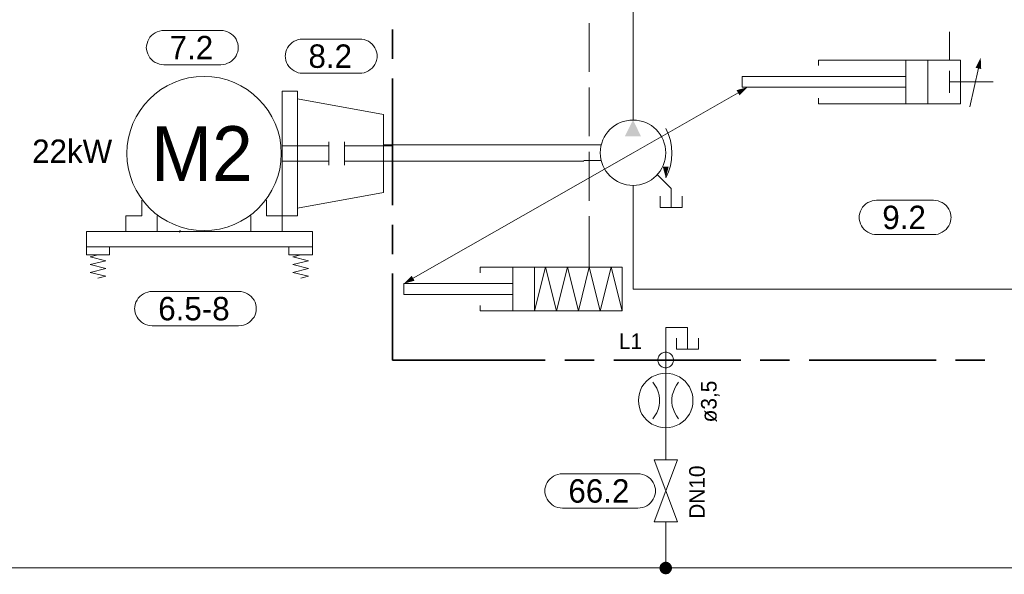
# Model space of a CAD drawing. Header units: millimetres. Extents: x 0 to 138, y 0 to 47.
# Tile 9 of 165: x 11.6 to 15.57, y 4.35 to 6.59. Entities that reach past the tile are written whole.
import ezdxf

# ---------------------------------------------------------------- set-up
doc = ezdxf.new("R2010")
doc.units = ezdxf.units.MM
for name, color, linetype in [('PDF_Geomertry', 7, 'Continuous'), ('PDF_Solid Fills', 7, 'Continuous'), ('PDF_Text', 7, 'Continuous')]:
    doc.layers.add(name, color=color, linetype=linetype)
doc.styles.add('PDF Arial', font='txt')

msp = doc.modelspace()

# ---------------------------------------------------------------- hatches: boundary and pattern name
at = {"layer": 'PDF_Solid Fills', "transparency": 33554559}
for points in [[(12.2487, 5.7382), (12.2451, 5.7388), (12.246, 5.7396)], [(12.2487, 5.7382), (12.2451, 5.7382), (12.2451, 5.7388)], [(12.2487, 5.7382), (12.2451, 5.7374), (12.2451, 5.7382)], [(12.2487, 5.7382), (12.246, 5.7368), (12.2451, 5.7374)], [(12.2487, 5.7382), (12.246, 5.7401), (12.2465, 5.7401)], [(12.2487, 5.7382), (12.246, 5.7396), (12.246, 5.7401)], [(12.2487, 5.7382), (12.246, 5.736), (12.246, 5.7368)], [(12.2487, 5.7382), (12.2465, 5.736), (12.246, 5.736)], [(12.2487, 5.7382), (12.2465, 5.741), (12.2474, 5.741)], [(12.2487, 5.7382), (12.2465, 5.7401), (12.2465, 5.741)], [(12.2487, 5.7382), (12.2465, 5.7354), (12.2465, 5.736)], [(12.2487, 5.7382), (12.2474, 5.7354), (12.2465, 5.7354)], [(12.2487, 5.7382), (12.2474, 5.741), (12.2479, 5.741)], [(12.2487, 5.7382), (12.2479, 5.7354), (12.2474, 5.7354)], [(12.2487, 5.7382), (12.2479, 5.7415), (12.2487, 5.7415)], [(12.2487, 5.7382), (12.2479, 5.741), (12.2479, 5.7415)], [(12.2487, 5.7382), (12.2487, 5.7354), (12.2479, 5.7354)], [(12.2487, 5.7382), (12.2487, 5.7415), (12.2493, 5.741)], [(12.2487, 5.7382), (12.2501, 5.741), (12.2507, 5.7401)], [(12.2487, 5.7382), (12.2493, 5.741), (12.2501, 5.741)], [(12.2487, 5.7382), (12.2507, 5.7401), (12.2515, 5.7396)], [(12.2487, 5.7382), (12.2515, 5.7396), (12.2515, 5.7388)], [(12.2487, 5.7382), (12.2515, 5.7388), (12.2515, 5.7382)], [(12.2487, 5.7382), (12.2493, 5.7354), (12.2487, 5.7354)], [(12.2487, 5.7382), (12.2501, 5.7354), (12.2493, 5.7354)], [(12.2487, 5.7382), (12.2501, 5.736), (12.2501, 5.7354)], [(12.2487, 5.7382), (12.2507, 5.736), (12.2501, 5.736)], [(12.2487, 5.7382), (12.2515, 5.7368), (12.2507, 5.736)], [(12.2487, 5.7382), (12.2515, 5.7374), (12.2515, 5.7368)], [(12.2487, 5.7382), (12.2515, 5.7382), (12.2515, 5.7374)], [(14.2071, 4.3804), (14.1812, 4.3804), (14.1821, 4.3832)], [(14.2071, 4.3804), (14.1821, 4.3771), (14.1812, 4.3804)], [(14.2071, 4.3804), (14.1821, 4.3832), (14.1826, 4.3868)], [(14.2071, 4.3804), (14.1826, 4.3735), (14.1821, 4.3771)], [(14.2071, 4.3804), (14.1826, 4.3868), (14.1835, 4.3901)], [(14.2071, 4.3804), (14.1835, 4.3707), (14.1826, 4.3735)], [(14.2071, 4.3804), (14.1835, 4.3901), (14.1849, 4.3929)], [(14.2071, 4.3804), (14.1849, 4.3679), (14.1835, 4.3707)], [(14.2071, 4.3804), (14.1849, 4.3929), (14.1868, 4.3957)], [(14.2071, 4.3804), (14.1868, 4.3651), (14.1849, 4.3679)], [(14.2071, 4.3804), (14.1868, 4.3957), (14.189, 4.3979)], [(14.2071, 4.3804), (14.189, 4.3624), (14.1868, 4.3651)], [(14.2071, 4.3804), (14.189, 4.3979), (14.1918, 4.3999)], [(14.2071, 4.3804), (14.1918, 4.3604), (14.189, 4.3624)], [(14.2071, 4.3804), (14.1918, 4.3999), (14.1946, 4.4021)], [(14.2071, 4.3804), (14.1946, 4.3582), (14.1918, 4.3604)], [(14.2071, 4.3804), (14.1946, 4.4021), (14.1974, 4.4035)], [(14.2071, 4.3804), (14.1974, 4.3568), (14.1946, 4.3582)], [(14.2071, 4.3804), (14.1974, 4.4035), (14.2001, 4.4049)], [(14.2071, 4.3804), (14.2001, 4.3563), (14.1974, 4.3568)], [(14.2071, 4.3804), (14.2001, 4.4049), (14.2035, 4.4054)], [(14.2071, 4.3804), (14.2035, 4.3554), (14.2001, 4.3563)], [(14.2071, 4.3804), (14.2035, 4.4054), (14.2071, 4.4054)], [(14.2071, 4.3804), (14.2071, 4.3549), (14.2035, 4.3554)], [(14.2071, 4.3804), (14.2099, 4.4054), (14.2132, 4.4049)], [(14.2071, 4.3804), (14.2071, 4.4054), (14.2099, 4.4054)], [(14.2071, 4.3804), (14.2132, 4.4049), (14.2168, 4.4035)], [(14.2071, 4.3804), (14.2168, 4.4035), (14.2196, 4.4021)], [(14.2071, 4.3804), (14.2196, 4.4021), (14.2224, 4.3999)], [(14.2071, 4.3804), (14.2224, 4.3999), (14.2243, 4.3979)], [(14.2071, 4.3804), (14.2243, 4.3979), (14.2265, 4.3957)], [(14.2071, 4.3804), (14.2265, 4.3957), (14.2285, 4.3929)], [(14.2071, 4.3804), (14.2285, 4.3929), (14.2299, 4.3901)], [(14.2071, 4.3804), (14.2299, 4.3901), (14.2312, 4.3868)], [(14.2071, 4.3804), (14.2312, 4.3868), (14.2321, 4.3832)], [(14.2071, 4.3804), (14.2321, 4.3832), (14.2321, 4.3804)], [(14.2071, 4.3804), (14.2099, 4.3554), (14.2071, 4.3549)], [(14.2071, 4.3804), (14.2132, 4.3563), (14.2099, 4.3554)], [(14.2071, 4.3804), (14.2168, 4.3568), (14.2132, 4.3563)], [(14.2071, 4.3804), (14.2196, 4.3582), (14.2168, 4.3568)], [(14.2071, 4.3804), (14.2224, 4.3604), (14.2196, 4.3582)], [(14.2071, 4.3804), (14.2243, 4.3624), (14.2224, 4.3604)], [(14.2071, 4.3804), (14.2265, 4.3651), (14.2243, 4.3624)], [(14.2071, 4.3804), (14.2285, 4.3679), (14.2265, 4.3651)], [(14.2071, 4.3804), (14.2299, 4.3707), (14.2285, 4.3679)], [(14.2071, 4.3804), (14.2312, 4.3735), (14.2299, 4.3707)], [(14.2071, 4.3804), (14.2321, 4.3771), (14.2312, 4.3735)], [(14.2071, 4.3804), (14.2321, 4.3804), (14.2321, 4.3771)]]:
    msp.add_hatch(color=256, dxfattribs=at).paths.add_polyline_path(points)

# ---------------------------------------------------------------- linework, layer by layer
at = {"layer": 'PDF_Geomertry', "lineweight": 15}
for points in [[(14.0751, 6.1874), (14.0751, 6.2757), (14.0751, 6.716), (14.1187, 6.716), (14.6465, 6.716), (16.1868, 6.716), (16.3188, 6.716), (16.3188, 6.9799), (16.3188, 9.0354), (14.8729, 9.0354), (14.8729, 9.3465), (14.7854, 9.3465), (14.7854, 9.4063)], [(13.8987, 6.579), (13.8987, 6.3818)], [(15.3507, 6.4299), (15.3507, 6.5438)], [(14.8229, 6.4076), (14.8229, 6.4299), (15.3951, 6.4299), (15.3951, 6.2535), (14.8229, 6.2535), (14.8229, 6.2757)], [(15.1751, 6.4299), (15.1751, 6.2535)], [(15.2632, 6.4299), (15.2632, 6.2535)], [(15.4326, 6.241), (15.4674, 6.3965)], [(15.1751, 6.3638), (14.5146, 6.3638), (14.5146, 6.3201), (15.1751, 6.3201)], [(15.3507, 6.386), (15.3507, 6.2979)], [(13.8987, 6.3193), (13.8987, 6.1221)], [(15.5271, 6.3415), (15.3507, 6.3415)], [(12.7229, 6.2729), (13.0688, 6.2096), (13.0688, 5.8951), (12.7229, 5.8326)], [(13.189, 5.5493), (14.0751, 6.0554), (14.4988, 6.2979)], [(14.2071, 5.9549), (14.2174, 5.9785), (14.2257, 6.0026), (14.2307, 6.0285), (14.2321, 6.054), (14.2307, 6.0799), (14.2257, 6.1054), (14.2174, 6.1299), (14.2071, 6.1535)], [(12.8487, 6.084), (12.6604, 6.084)], [(12.8487, 6.0999), (12.8487, 6.0054)], [(12.9118, 6.0999), (12.9118, 6.0054)], [(12.9118, 6.084), (13.1035, 6.084)], [(13.9465, 6.0874), (13.8765, 6.0874), (13.0724, 6.0874)], [(13.8987, 6.0596), (13.8987, 5.8624)], [(12.8487, 6.0215), (12.6604, 6.0215)], [(12.9118, 6.0215), (13.1035, 6.0215)], [(13.8765, 6.0215), (13.0724, 6.0215)], [(13.9465, 6.0243), (13.8765, 6.0243)], [(14.2071, 5.9582), (14.2071, 5.9993)], [(14.1724, 5.9679), (14.2285, 5.911), (14.2285, 5.8354)], [(14.0751, 5.9235), (14.0751, 5.5054), (16.1868, 5.5054)], [(14.1849, 5.8799), (14.1849, 5.8354), (14.2729, 5.8354), (14.2729, 5.8799)], [(12.0946, 5.8638), (12.0946, 5.8013), (12.0312, 5.8013), (12.0312, 5.7382), (12.1571, 5.7382), (12.1571, 5.8013)], [(12.5974, 5.8638), (12.5974, 5.8013), (12.6604, 5.8013), (12.6604, 5.7382), (12.5349, 5.7382), (12.5349, 5.8013)], [(13.8987, 5.7993), (13.8987, 5.5938)], [(11.9654, 5.6757), (11.9654, 5.6437), (11.8715, 5.6437), (11.8715, 5.6757)], [(12.7826, 5.6757), (12.7826, 5.6437), (12.6882, 5.6437), (12.6882, 5.6757)], [(11.9182, 5.5499), (11.9501, 5.5576), (11.8868, 5.5729), (11.9501, 5.5888), (11.8868, 5.6049), (11.9501, 5.6201), (11.8868, 5.636), (11.9182, 5.6437)], [(12.7354, 5.5499), (12.7674, 5.5576), (12.7043, 5.5729), (12.7674, 5.5888), (12.7043, 5.6049), (12.7674, 5.6201), (12.7043, 5.636), (12.7354, 5.6437)], [(13.4585, 5.5715), (13.4585, 5.5938), (14.0307, 5.5938), (14.0307, 5.4174), (13.9868, 5.5938), (13.9424, 5.4174), (13.8987, 5.5938), (13.8549, 5.4174), (13.8104, 5.5938), (13.7668, 5.4174), (13.7229, 5.5938), (13.6785, 5.4174), (13.6785, 5.5938)], [(13.5904, 5.5938), (13.5904, 5.4174)], [(13.5904, 5.5276), (13.1507, 5.5276), (13.1507, 5.4832), (13.5904, 5.4832)], [(14.0307, 5.4174), (13.4585, 5.4174), (13.4585, 5.4396)], [(14.2071, 5.1757), (14.2071, 5.3513), (14.2946, 5.3513), (14.2946, 5.2638)], [(14.2507, 5.3076), (14.2507, 5.2638), (14.339, 5.2638), (14.339, 5.3076)], [(14.2071, 4.8174), (14.2071, 5.1882)], [(14.2071, 5.166), (14.2071, 4.9457)], [(14.1543, 4.9826), (14.1632, 4.9943), (14.171, 5.0068), (14.1765, 5.0201), (14.1799, 5.0346), (14.1821, 5.0485), (14.1821, 5.0632), (14.1799, 5.0776), (14.1765, 5.0915), (14.171, 5.1054), (14.1632, 5.1179), (14.1543, 5.1299)], [(14.259, 5.1299), (14.2501, 5.1179), (14.2432, 5.1054), (14.2376, 5.0915), (14.2335, 5.0776), (14.2312, 5.0632), (14.2312, 5.0485), (14.2335, 5.0346), (14.2376, 5.0201), (14.2432, 5.0068), (14.2501, 4.9943), (14.259, 4.9826)], [(8.4104, 4.5721), (8.4104, 4.3804), (14.2071, 4.3804), (20.371, 4.3804), (20.371, 4.5438)], [(14.2071, 4.566), (14.2071, 4.3804)]]:
    msp.add_lwpolyline(points, dxfattribs=at)
for points in [[(12.4132, 6.5493), (12.4229, 6.5485), (12.4321, 6.5465), (12.4404, 6.5438), (12.4487, 6.5396), (12.4562, 6.5346), (12.4632, 6.5285), (12.4696, 6.5215), (12.4751, 6.5138), (12.4785, 6.5054), (12.4821, 6.4965), (12.4835, 6.4874), (12.484, 6.4785), (12.484, 6.4818), (12.4835, 6.4721), (12.4821, 6.4632), (12.4785, 6.4549), (12.4751, 6.4465), (12.4696, 6.4387), (12.4632, 6.4318), (12.4562, 6.4257), (12.4487, 6.4201), (12.4404, 6.4165), (12.4321, 6.4132), (12.4229, 6.4118), (12.4132, 6.411), (12.184, 6.411), (12.1751, 6.4118), (12.166, 6.4132), (12.1571, 6.4165), (12.1487, 6.4201), (12.141, 6.4257), (12.134, 6.4318), (12.1279, 6.4387), (12.1229, 6.4465), (12.1187, 6.4549), (12.116, 6.4632), (12.114, 6.4721), (12.1132, 6.4818), (12.1132, 6.4785), (12.114, 6.4874), (12.116, 6.4965), (12.1187, 6.5054), (12.1229, 6.5138), (12.1279, 6.5215), (12.134, 6.5285), (12.141, 6.5346), (12.1487, 6.5396), (12.1571, 6.5438), (12.166, 6.5465), (12.1751, 6.5485), (12.184, 6.5493), (12.4132, 6.5493)], [(12.9729, 6.5146), (12.9821, 6.5138), (12.991, 6.5124), (13.0001, 6.509), (13.0085, 6.5054), (13.016, 6.4999), (13.0229, 6.4938), (13.0293, 6.4868), (13.034, 6.479), (13.0382, 6.4707), (13.041, 6.4624), (13.0432, 6.4535), (13.0438, 6.4438), (13.0438, 6.4471), (13.0432, 6.4382), (13.041, 6.4285), (13.0382, 6.4201), (13.034, 6.4118), (13.0293, 6.404), (13.0229, 6.3971), (13.016, 6.391), (13.0085, 6.386), (13.0001, 6.3818), (12.991, 6.3785), (12.9821, 6.3771), (12.9729, 6.3762), (12.7437, 6.3762), (12.734, 6.3771), (12.7251, 6.3785), (12.7168, 6.3818), (12.7085, 6.386), (12.7007, 6.391), (12.6938, 6.3971), (12.6876, 6.404), (12.6821, 6.4118), (12.6785, 6.4201), (12.6751, 6.4285), (12.6737, 6.4382), (12.6729, 6.4471), (12.6729, 6.4438), (12.6737, 6.4535), (12.6751, 6.4624), (12.6785, 6.4707), (12.6821, 6.479), (12.6876, 6.4868), (12.6938, 6.4938), (12.7007, 6.4999), (12.7085, 6.5054), (12.7168, 6.509), (12.7251, 6.5124), (12.734, 6.5138), (12.7437, 6.5146), (12.9729, 6.5146)], [(12.6604, 6.304), (12.6604, 5.8013), (12.7229, 5.8013), (12.7229, 6.304)], [(15.2863, 5.8638), (15.296, 5.8632), (15.3049, 5.8618), (15.3132, 5.8582), (15.3215, 5.8549), (15.3293, 5.8493), (15.3368, 5.8429), (15.3424, 5.836), (15.3479, 5.8285), (15.3521, 5.8201), (15.3549, 5.8118), (15.3562, 5.8026), (15.3571, 5.7929), (15.3571, 5.7965), (15.3562, 5.7874), (15.3549, 5.7785), (15.3521, 5.7693), (15.3479, 5.761), (15.3424, 5.7535), (15.3368, 5.7465), (15.3293, 5.7401), (15.3215, 5.7354), (15.3132, 5.7313), (15.3049, 5.7276), (15.296, 5.7263), (15.2863, 5.7257), (15.0571, 5.7257), (15.0479, 5.7263), (15.039, 5.7276), (15.0299, 5.7313), (15.0215, 5.7354), (15.014, 5.7401), (15.0071, 5.7465), (15.0007, 5.7535), (14.996, 5.761), (14.9918, 5.7693), (14.989, 5.7785), (14.9868, 5.7874), (14.9863, 5.7965), (14.9863, 5.7929), (14.9868, 5.8026), (14.989, 5.8118), (14.9918, 5.8201), (14.996, 5.8285), (15.0007, 5.836), (15.0071, 5.8429), (15.014, 5.8493), (15.0215, 5.8549), (15.0299, 5.8582), (15.039, 5.8618), (15.0479, 5.8632), (15.0571, 5.8638), (15.2863, 5.8638)], [(11.8715, 5.6757), (12.7826, 5.6757), (12.7826, 5.7382), (11.8715, 5.7382), (11.8715, 5.6757)], [(11.934, 5.6757), (11.9029, 5.6757)], [(12.4854, 5.4965), (12.4951, 5.4957), (12.5043, 5.4938), (12.5126, 5.491), (12.521, 5.4868), (12.5285, 5.4818), (12.5354, 5.4757), (12.5418, 5.4688), (12.5474, 5.461), (12.5515, 5.4526), (12.5543, 5.4438), (12.5557, 5.4346), (12.5562, 5.4257), (12.5562, 5.4285), (12.5557, 5.4193), (12.5543, 5.4104), (12.5515, 5.4013), (12.5474, 5.3929), (12.5418, 5.3854), (12.5354, 5.3785), (12.5285, 5.3721), (12.521, 5.3674), (12.5126, 5.3632), (12.5043, 5.3604), (12.4951, 5.3582), (12.4854, 5.3576), (12.1368, 5.3576), (12.1279, 5.3582), (12.1187, 5.3604), (12.1099, 5.3632), (12.1015, 5.3674), (12.0937, 5.3721), (12.0868, 5.3785), (12.0807, 5.3854), (12.0757, 5.3929), (12.0715, 5.4013), (12.0688, 5.4104), (12.0668, 5.4193), (12.066, 5.4285), (12.066, 5.4257), (12.0668, 5.4346), (12.0688, 5.4438), (12.0715, 5.4526), (12.0757, 5.461), (12.0807, 5.4688), (12.0868, 5.4757), (12.0937, 5.4818), (12.1015, 5.4868), (12.1099, 5.491), (12.1187, 5.4938), (12.1279, 5.4957), (12.1368, 5.4965), (12.4854, 5.4965)], [(14.2382, 5.2193), (14.2382, 5.2235), (14.2368, 5.2276), (14.2354, 5.2318), (14.234, 5.2354), (14.2321, 5.2388), (14.2293, 5.2415), (14.2257, 5.2443), (14.2224, 5.2465), (14.2187, 5.2485), (14.2146, 5.2499), (14.2113, 5.2507), (14.2071, 5.2512), (14.2029, 5.2507), (14.1987, 5.2499), (14.1946, 5.2485), (14.191, 5.2465), (14.1876, 5.2443), (14.1849, 5.2415), (14.1821, 5.2388), (14.1793, 5.2354), (14.1779, 5.2318), (14.1765, 5.2276), (14.1757, 5.2235), (14.1751, 5.2193), (14.1757, 5.2151), (14.1765, 5.2118), (14.1779, 5.2076), (14.1793, 5.204), (14.1821, 5.2007), (14.1849, 5.1971), (14.1876, 5.1943), (14.191, 5.1924), (14.1946, 5.1901), (14.1987, 5.1896), (14.2029, 5.1882), (14.2071, 5.1882), (14.2113, 5.1882), (14.2146, 5.1896), (14.2187, 5.1901), (14.2224, 5.1924), (14.2257, 5.1943), (14.2293, 5.1971), (14.2321, 5.2007), (14.234, 5.204), (14.2354, 5.2076), (14.2368, 5.2118), (14.2382, 5.2151), (14.2382, 5.2193)], [(14.3168, 5.0563), (14.316, 5.0707), (14.3132, 5.0846), (14.3085, 5.0985), (14.3021, 5.111), (14.2937, 5.1229), (14.2849, 5.134), (14.2738, 5.1437), (14.2618, 5.1513), (14.2488, 5.1576), (14.2354, 5.1624), (14.221, 5.1651), (14.2071, 5.166), (14.1924, 5.1651), (14.1785, 5.1624), (14.1646, 5.1576), (14.1515, 5.1513), (14.1396, 5.1437), (14.1293, 5.134), (14.1196, 5.1229), (14.1112, 5.111), (14.1049, 5.0985), (14.1007, 5.0846), (14.0979, 5.0707), (14.0965, 5.0563), (14.0979, 5.0415), (14.1007, 5.0276), (14.1049, 5.0138), (14.1112, 5.0012), (14.1196, 4.9888), (14.1293, 4.9785), (14.1396, 4.9688), (14.1515, 4.961), (14.1646, 4.9549), (14.1785, 4.9499), (14.1924, 4.9471), (14.2071, 4.9457), (14.221, 4.9471), (14.2354, 4.9499), (14.2488, 4.9549), (14.2618, 4.961), (14.2738, 4.9688), (14.2849, 4.9785), (14.2937, 4.9888), (14.3021, 5.0012), (14.3085, 5.0138), (14.3132, 5.0276), (14.316, 5.0415), (14.3168, 5.0563)], [(14.1599, 4.566), (14.2543, 4.8174), (14.1599, 4.8174), (14.2543, 4.566), (14.1599, 4.566)], [(14.0951, 4.7604), (14.1043, 4.7604), (14.1132, 4.7582), (14.1224, 4.7554), (14.1307, 4.7512), (14.1382, 4.7457), (14.1451, 4.7401), (14.1515, 4.7332), (14.1562, 4.7249), (14.1604, 4.7174), (14.1632, 4.7082), (14.1654, 4.6993), (14.166, 4.6901), (14.166, 4.6929), (14.1654, 4.684), (14.1632, 4.6749), (14.1604, 4.666), (14.1562, 4.6576), (14.1515, 4.6499), (14.1451, 4.6429), (14.1382, 4.6368), (14.1307, 4.6318), (14.1224, 4.6276), (14.1132, 4.6249), (14.1043, 4.6229), (14.0951, 4.6221), (13.7904, 4.6221), (13.7812, 4.6229), (13.7724, 4.6249), (13.7632, 4.6276), (13.7549, 4.6318), (13.7474, 4.6368), (13.7404, 4.6429), (13.734, 4.6499), (13.7293, 4.6576), (13.7251, 4.666), (13.7224, 4.6749), (13.7201, 4.684), (13.7196, 4.6929), (13.7196, 4.6901), (13.7201, 4.6993), (13.7224, 4.7082), (13.7251, 4.7174), (13.7293, 4.7249), (13.734, 4.7332), (13.7404, 4.7401), (13.7474, 4.7457), (13.7549, 4.7512), (13.7632, 4.7554), (13.7724, 4.7582), (13.7812, 4.7604), (13.7904, 4.7604), (14.0951, 4.7604)]]:
    msp.add_lwpolyline(points, close=True, dxfattribs=at)
at = {"layer": 'PDF_Geomertry', "lineweight": 35}
for points in [[(13.1062, 6.4346), (13.1062, 6.5526)], [(13.1062, 5.8438), (13.1062, 6.3554)], [(13.1062, 5.6471), (13.1062, 5.7651)], [(13.7215, 5.2193), (13.1062, 5.2193), (13.1062, 5.5679)], [(13.9188, 5.2193), (13.8007, 5.2193)], [(14.509, 5.2193), (13.9974, 5.2193)], [(14.7057, 5.2193), (14.5876, 5.2193)], [(15.2965, 5.2193), (14.7849, 5.2193)], [(15.4932, 5.2193), (15.3751, 5.2193)]]:
    msp.add_lwpolyline(points, dxfattribs=at)
at = {"layer": 'PDF_Geomertry', "lineweight": -3}
for points in [[(12.2451, 5.7388), (12.2487, 5.7382)], [(12.2451, 5.7382), (12.2487, 5.7382)], [(12.246, 5.7396), (12.2487, 5.7382)], [(12.246, 5.7368), (12.2487, 5.7382)], [(12.2465, 5.741), (12.2487, 5.7382)], [(12.2465, 5.736), (12.2487, 5.7382)], [(12.2479, 5.7354), (12.2487, 5.7382)], [(12.2487, 5.7415), (12.2487, 5.7382)], [(12.2501, 5.741), (12.2487, 5.7382)], [(12.2493, 5.741), (12.2487, 5.7382)], [(12.2507, 5.7401), (12.2487, 5.7382)], [(12.2515, 5.7396), (12.2487, 5.7382)], [(12.2515, 5.7388), (12.2487, 5.7382)], [(12.2487, 5.7354), (12.2487, 5.7382)], [(12.2493, 5.7354), (12.2487, 5.7382)], [(12.2507, 5.736), (12.2487, 5.7382)], [(12.2515, 5.7368), (12.2487, 5.7382)], [(12.2515, 5.7382), (12.2487, 5.7382)]]:
    msp.add_lwpolyline(points, dxfattribs=at)
at = {"layer": 'PDF_Geomertry', "lineweight": 0}
for points in [[(12.2465, 5.7382), (12.2474, 5.7382), (12.2474, 5.7374), (12.2474, 5.7368), (12.2479, 5.7368), (12.2487, 5.7368), (12.2493, 5.7368), (12.2501, 5.7374), (12.2501, 5.7382), (12.2501, 5.7388), (12.2493, 5.7396), (12.2487, 5.7396), (12.2479, 5.7396), (12.2474, 5.7396), (12.2474, 5.7388), (12.2465, 5.7382)], [(14.1946, 4.3804), (14.1946, 4.3785), (14.1946, 4.3771), (14.1951, 4.3757), (14.196, 4.3743), (14.1965, 4.3729), (14.1979, 4.3715), (14.1993, 4.3701), (14.2007, 4.3693), (14.2021, 4.3688), (14.2035, 4.3679), (14.2049, 4.3679), (14.2071, 4.3679), (14.2085, 4.3679), (14.2099, 4.3679), (14.2118, 4.3688), (14.2132, 4.3693), (14.2146, 4.3701), (14.2154, 4.3715), (14.2168, 4.3729), (14.2174, 4.3743), (14.2182, 4.3757), (14.2187, 4.3771), (14.2196, 4.3785), (14.2196, 4.3804), (14.2196, 4.3818), (14.2187, 4.3832), (14.2182, 4.3854), (14.2174, 4.3868), (14.2168, 4.3882), (14.2154, 4.3896), (14.2146, 4.3901), (14.2132, 4.391), (14.2118, 4.3915), (14.2099, 4.3924), (14.2085, 4.3929), (14.2071, 4.3929), (14.2049, 4.3929), (14.2035, 4.3924), (14.2021, 4.3915), (14.2007, 4.391), (14.1993, 4.3901), (14.1979, 4.3896), (14.1965, 4.3882), (14.196, 4.3868), (14.1951, 4.3854), (14.1946, 4.3832), (14.1946, 4.3818), (14.1946, 4.3804)]]:
    msp.add_lwpolyline(points, close=True, dxfattribs=at)
at = {"layer": 'PDF_Geomertry', "lineweight": 15}
for centre, radius in [((12.346, 6.0526), 0.3111), ((14.0751, 6.0558), 0.132)]:
    msp.add_circle(centre, radius, dxfattribs=at)
at = {"layer": 'PDF_Solid Fills', "transparency": 33554559}
for points in [[(15.4557, 6.3985), (15.4785, 6.3937), (15.4557, 6.3985), (15.4765, 6.4396)], [(14.4924, 6.3082), (14.5043, 6.2874), (14.4924, 6.3082), (14.5368, 6.3201)], [(14.0751, 6.1874), (14.0418, 6.1215), (14.0751, 6.1874), (14.1076, 6.1215)], [(14.2187, 5.9993), (14.1951, 5.9993), (14.2187, 5.9993), (14.2071, 5.9549)], [(13.1946, 5.5396), (13.1826, 5.5596), (13.1946, 5.5396), (13.1507, 5.5276)]]:
    msp.add_solid(points, dxfattribs=at)

# ---------------------------------------------------------------- texts
at = {"layer": 'PDF_Text', "attachment_point": 7, "style": 'PDF Arial'}
for s, insert, char_height in [('7.2', (12.2071, 6.4326), 0.09445), ('8.2', (12.7668, 6.3969), 0.09445), ('M2', (12.1326, 5.9424), 0.22051), ('22kW', (11.6529, 6.0146), 0.09445), ('9.2', (15.0799, 5.7463), 0.09445), ('6.5-8', (12.1612, 5.3783), 0.09445), ('L1', (14.0182, 5.2638), 0.06283), ('66.2', (13.8146, 4.6427), 0.09445)]:
    msp.add_mtext(s, dxfattribs=dict(at, insert=insert, char_height=char_height))
at = {"layer": 'PDF_Text', "char_height": 0.06283, "attachment_point": 7, "rotation": 90, "style": 'PDF Arial'}
for s, insert in [('ø3,5', (14.4237, 4.9679)), ('DN10', (14.3651, 4.579))]:
    msp.add_mtext(s, dxfattribs=dict(at, insert=insert))

doc.saveas('drawing.dxf')
